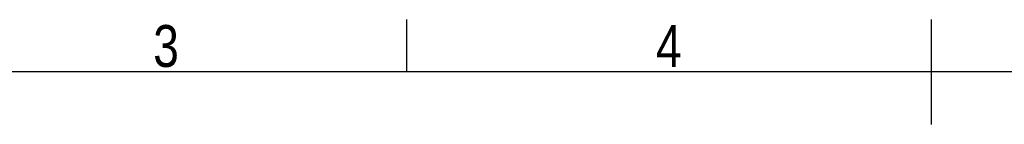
# Model space of a CAD drawing. Header units: millimetres. Extents: x 0 to 420, y 0 to 297.
# Tile 19 of 24: x 120 to 217, y 287 to 297. Entities that reach past the tile are written whole.
import ezdxf

# ---------------------------------------------------------------- set-up
doc = ezdxf.new("R2010")
doc.units = ezdxf.units.MM
doc.layers.add('CARTIGLIO', color=140, linetype='Continuous')
doc.styles.add('SLDTEXTSTYLE2', font='TXT', dxfattribs={"width": 0.821468})

msp = doc.modelspace()

# ---------------------------------------------------------------- linework, layer by layer
at = {"layer": 'CARTIGLIO', "linetype": 'Continuous'}
for p, q in [((158.2616, 291.8226), (158.2616, 296.9968)), ((210.0038, 286.6484), (210.0038, 296.9968)), ((414.8274, 291.8226), (5.1801, 291.8226))]:
    msp.add_line(p, q, dxfattribs=at)

# ---------------------------------------------------------------- texts
at = {"layer": 'CARTIGLIO', "char_height": 4.1394, "attachment_point": 2, "style": 'SLDTEXTSTYLE2'}
for s, insert in [('3', (134.4919, 296.4629)), ('4', (184.089, 296.4629))]:
    msp.add_mtext(s, dxfattribs=dict(at, insert=insert))

doc.saveas('drawing.dxf')
